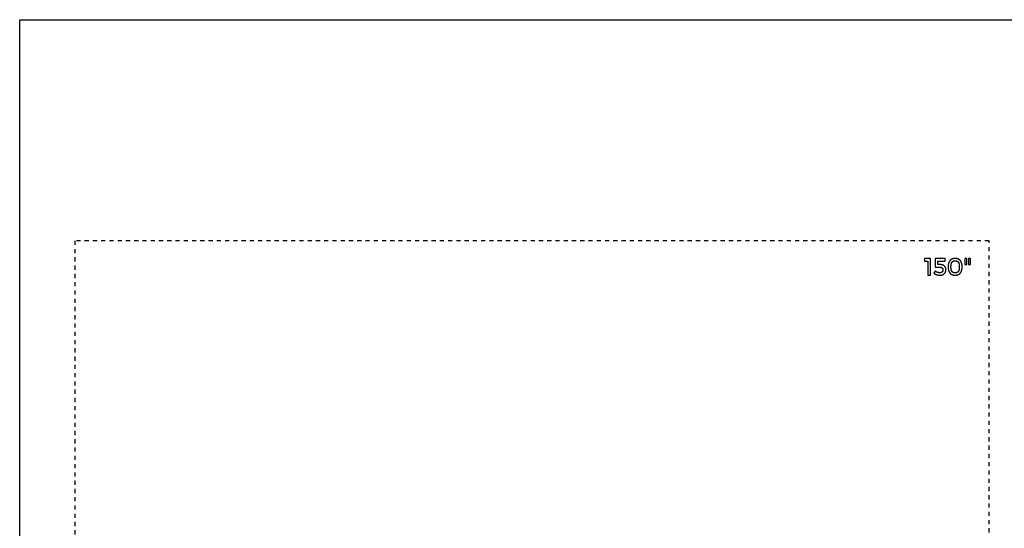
# Model space of a CAD drawing. Extents: x 11880 to 25577, y 6756 to 10446.
# Tile 26 of 87: x 15244 to 18820, y 8601 to 10446. Entities that reach past the tile are written whole.
import ezdxf

# ---------------------------------------------------------------- set-up
doc = ezdxf.new("R2010")
doc.units = 0
doc.header["$MEASUREMENT"] = 0
doc.linetypes.add('HIDDEN', pattern=[30, 15, -15])
doc.layers.add('HAIRLINE', color=178, linetype='CONTINUOUS')
doc.layers.add('HIDDEN', color=178, linetype='HIDDEN')

msp = doc.modelspace()

# ---------------------------------------------------------------- linework, layer by layer
at = {"layer": 'HAIRLINE'}
msp.add_lwpolyline([(15244.2, 6755.7), (15244.2, 10445.7), (20763.4, 10445.7)], dxfattribs=at)
for points in [[(18552.6, 9519.2), (18552.6, 9579.2), (18530.7, 9579.2), (18530.7, 9570.2), (18542.5, 9570.2), (18542.5, 9519.2)], [(18606.1, 9570.2), (18606.1, 9579.2), (18569.5, 9579.2), (18569.5, 9547.5), (18569.9, 9547.6), (18570.3, 9547.6), (18570.8, 9547.6), (18571.2, 9547.7), (18572.2, 9547.8), (18573.2, 9547.8), (18574.3, 9547.9), (18575.4, 9548), (18576.5, 9548), (18577.6, 9548.1), (18578.7, 9548.1), (18579.8, 9548.2), (18580.9, 9548.2), (18581.9, 9548.2), (18582.9, 9548.3), (18583.8, 9548.3), (18584.6, 9548.3), (18585.3, 9548.3), (18585.7, 9548.3), (18586, 9548.3), (18586.4, 9548.3), (18586.7, 9548.3), (18587.1, 9548.2), (18587.4, 9548.2), (18587.7, 9548.2), (18588.1, 9548.1), (18588.4, 9548.1), (18588.7, 9548), (18589, 9548), (18589.3, 9547.9), (18589.6, 9547.8), (18589.9, 9547.8), (18590.2, 9547.7), (18590.5, 9547.6), (18590.8, 9547.5), (18591.1, 9547.4), (18591.3, 9547.3), (18591.6, 9547.2), (18591.9, 9547.1), (18592.1, 9547), (18592.4, 9546.9), (18592.6, 9546.8), (18592.9, 9546.7), (18593.1, 9546.5), (18593.3, 9546.4), (18593.6, 9546.3), (18593.8, 9546.1), (18594, 9546), (18594.2, 9545.8), (18594.4, 9545.7), (18594.6, 9545.5), (18594.8, 9545.3), (18595, 9545.2), (18595.2, 9545), (18595.4, 9544.8), (18595.5, 9544.6), (18595.7, 9544.4), (18595.8, 9544.2), (18596, 9544), (18596.1, 9543.8), (18596.3, 9543.6), (18596.4, 9543.4), (18596.5, 9543.2), (18596.7, 9543), (18596.8, 9542.8), (18596.9, 9542.6), (18597, 9542.3), (18597.1, 9542.1), (18597.2, 9541.9), (18597.3, 9541.6), (18597.3, 9541.4), (18597.4, 9541.1), (18597.5, 9540.9), (18597.5, 9540.6), (18597.6, 9540.4), (18597.6, 9540.1), (18597.7, 9539.8), (18597.7, 9539.6), (18597.7, 9539.3), (18597.7, 9539), (18597.7, 9538.7), (18597.7, 9538.4), (18597.7, 9538.1), (18597.7, 9537.8), (18597.7, 9537.5), (18597.7, 9537.2), (18597.7, 9536.9), (18597.6, 9536.6), (18597.6, 9536.3), (18597.5, 9536), (18597.5, 9535.8), (18597.4, 9535.5), (18597.3, 9535.2), (18597.3, 9534.9), (18597.2, 9534.7), (18597.1, 9534.4), (18597, 9534.2), (18596.9, 9533.9), (18596.8, 9533.7), (18596.7, 9533.4), (18596.5, 9533.2), (18596.4, 9532.9), (18596.3, 9532.7), (18596.1, 9532.5), (18596, 9532.3), (18595.8, 9532.1), (18595.7, 9531.8), (18595.5, 9531.6), (18595.3, 9531.4), (18595.2, 9531.2), (18595, 9531), (18594.8, 9530.9), (18594.6, 9530.7), (18594.4, 9530.5), (18594.2, 9530.3), (18594, 9530.2), (18593.8, 9530), (18593.6, 9529.8), (18593.3, 9529.7), (18593.1, 9529.6), (18592.9, 9529.4), (18592.6, 9529.3), (18592.4, 9529.1), (18592.1, 9529), (18591.9, 9528.9), (18591.6, 9528.8), (18591.3, 9528.7), (18591, 9528.6), (18590.8, 9528.5), (18590.5, 9528.4), (18590.2, 9528.3), (18589.9, 9528.2), (18589.6, 9528.1), (18589.3, 9528.1), (18589, 9528), (18588.7, 9527.9), (18588.3, 9527.9), (18588, 9527.8), (18587.7, 9527.8), (18587.3, 9527.7), (18587, 9527.7), (18586.7, 9527.7), (18586.3, 9527.7), (18586, 9527.7), (18585.6, 9527.6), (18585.2, 9527.6), (18585, 9527.6), (18584.7, 9527.7), (18584.5, 9527.7), (18584.2, 9527.7), (18584, 9527.7), (18583.7, 9527.7), (18583.4, 9527.7), (18583.2, 9527.8), (18582.9, 9527.8), (18582.7, 9527.8), (18582.4, 9527.8), (18582.1, 9527.9), (18581.9, 9527.9), (18581.6, 9528), (18581.4, 9528), (18581.1, 9528.1), (18580.8, 9528.1), (18580.6, 9528.2), (18580.3, 9528.2), (18580, 9528.3), (18579.8, 9528.4), (18579.5, 9528.4), (18579.3, 9528.5), (18579, 9528.6), (18578.7, 9528.7), (18578.5, 9528.7), (18578.2, 9528.8), (18577.9, 9528.9), (18577.7, 9529), (18577.4, 9529.1), (18577.2, 9529.2), (18576.9, 9529.3), (18576.6, 9529.4), (18576.4, 9529.5), (18576.1, 9529.6), (18575.9, 9529.7), (18575.6, 9529.8), (18575.4, 9530), (18575.1, 9530.1), (18574.8, 9530.2), (18574.6, 9530.3), (18574.3, 9530.5), (18574.1, 9530.6), (18573.8, 9530.7), (18573.6, 9530.9), (18573.3, 9531), (18573.1, 9531.2), (18572.8, 9531.3), (18572.6, 9531.4), (18572.3, 9531.6), (18572.1, 9531.7), (18571.8, 9531.9), (18571.6, 9532.1), (18571.4, 9532.2), (18571.1, 9532.4), (18570.9, 9532.6), (18570.6, 9532.7), (18570.4, 9532.9), (18570.2, 9533.1), (18569.9, 9533.3), (18569.7, 9533.4), (18569.5, 9533.6), (18569.3, 9533.8), (18569, 9534), (18565, 9525.8), (18565.3, 9525.6), (18565.6, 9525.4), (18565.8, 9525.2), (18566.1, 9525), (18566.4, 9524.8), (18566.7, 9524.6), (18567, 9524.5), (18567.3, 9524.3), (18567.6, 9524.1), (18567.9, 9523.9), (18568.2, 9523.8), (18568.6, 9523.6), (18568.9, 9523.4), (18569.2, 9523.3), (18569.5, 9523.1), (18569.8, 9523), (18570.2, 9522.8), (18570.5, 9522.6), (18570.8, 9522.5), (18571.1, 9522.3), (18571.5, 9522.2), (18571.8, 9522.1), (18572.1, 9521.9), (18572.5, 9521.8), (18572.8, 9521.6), (18573.2, 9521.5), (18573.5, 9521.4), (18573.8, 9521.3), (18574.2, 9521.1), (18574.5, 9521), (18574.9, 9520.9), (18575.2, 9520.8), (18575.6, 9520.7), (18575.9, 9520.6), (18576.3, 9520.5), (18576.6, 9520.4), (18577, 9520.3), (18577.3, 9520.2), (18577.7, 9520.1), (18578, 9520), (18578.4, 9519.9), (18578.7, 9519.8), (18579.1, 9519.7), (18579.4, 9519.7), (18579.8, 9519.6), (18580.1, 9519.5), (18580.5, 9519.5), (18580.8, 9519.4), (18581.2, 9519.3), (18581.5, 9519.3), (18581.9, 9519.2), (18582.2, 9519.2), (18582.6, 9519.1), (18582.9, 9519.1), (18583.3, 9519.1), (18583.6, 9519), (18584, 9519), (18584.3, 9519), (18584.7, 9519), (18585, 9518.9), (18585.3, 9518.9), (18585.7, 9518.9), (18586, 9518.9), (18586.3, 9518.9), (18586.7, 9518.9), (18587, 9518.9), (18587.3, 9518.9), (18587.6, 9518.9), (18587.9, 9518.9), (18588.2, 9519), (18588.5, 9519), (18588.8, 9519), (18589.1, 9519), (18589.4, 9519), (18589.7, 9519.1), (18590, 9519.1), (18590.3, 9519.1), (18590.6, 9519.2), (18590.9, 9519.2), (18591.2, 9519.3), (18591.4, 9519.3), (18591.7, 9519.4), (18592, 9519.4), (18592.3, 9519.5), (18592.6, 9519.5), (18592.8, 9519.6), (18593.1, 9519.7), (18593.4, 9519.7), (18593.7, 9519.8), (18593.9, 9519.9), (18594.2, 9519.9), (18594.5, 9520), (18594.7, 9520.1), (18595, 9520.2), (18595.2, 9520.2), (18595.5, 9520.3), (18595.7, 9520.4), (18596, 9520.5), (18596.2, 9520.6), (18596.5, 9520.7), (18596.7, 9520.8), (18597, 9520.9), (18597.2, 9521), (18597.5, 9521.1), (18597.7, 9521.2), (18597.9, 9521.3), (18598.2, 9521.5), (18598.4, 9521.6), (18598.6, 9521.7), (18598.8, 9521.8), (18599.1, 9521.9), (18599.3, 9522.1), (18599.5, 9522.2), (18599.7, 9522.3), (18599.9, 9522.5), (18600.1, 9522.6), (18600.3, 9522.7), (18600.6, 9522.9), (18600.8, 9523), (18601, 9523.2), (18601.2, 9523.3), (18601.4, 9523.5), (18601.6, 9523.6), (18601.7, 9523.8), (18601.9, 9523.9), (18602.1, 9524.1), (18602.3, 9524.2), (18602.5, 9524.4), (18602.7, 9524.6), (18602.8, 9524.7), (18603, 9524.9), (18603.2, 9525.1), (18603.4, 9525.3), (18603.5, 9525.4), (18603.7, 9525.6), (18603.9, 9525.8), (18604, 9526), (18604.2, 9526.2), (18604.3, 9526.4), (18604.5, 9526.5), (18604.6, 9526.7), (18604.8, 9526.9), (18604.9, 9527.1), (18605.1, 9527.3), (18605.2, 9527.5), (18605.3, 9527.7), (18605.5, 9527.9), (18605.6, 9528.1), (18605.7, 9528.3), (18605.9, 9528.6), (18606, 9528.8), (18606.1, 9529), (18606.2, 9529.2), (18606.3, 9529.4), (18606.4, 9529.6), (18606.6, 9529.9), (18606.7, 9530.1), (18606.8, 9530.3), (18606.9, 9530.5), (18607, 9530.8), (18607.1, 9531), (18607.2, 9531.2), (18607.2, 9531.5), (18607.3, 9531.7), (18607.4, 9531.9), (18607.5, 9532.2), (18607.6, 9532.4), (18607.6, 9532.7), (18607.7, 9532.9), (18607.8, 9533.2), (18607.9, 9533.4), (18607.9, 9533.7), (18608, 9533.9), (18608, 9534.2), (18608.1, 9534.4), (18608.1, 9534.7), (18608.2, 9534.9), (18608.2, 9535.2), (18608.3, 9535.5), (18608.3, 9535.7), (18608.4, 9536), (18608.4, 9536.3), (18608.4, 9536.5), (18608.4, 9536.8), (18608.5, 9537.1), (18608.5, 9537.4), (18608.5, 9537.6), (18608.5, 9537.9), (18608.5, 9538.2), (18608.5, 9538.5), (18608.5, 9538.8), (18608.5, 9539), (18608.5, 9539.3), (18608.5, 9539.5), (18608.5, 9539.8), (18608.5, 9540), (18608.5, 9540.3), (18608.5, 9540.5), (18608.5, 9540.7), (18608.4, 9541), (18608.4, 9541.2), (18608.4, 9541.5), (18608.4, 9541.7), (18608.3, 9541.9), (18608.3, 9542.2), (18608.2, 9542.4), (18608.2, 9542.6), (18608.2, 9542.9), (18608.1, 9543.1), (18608.1, 9543.3), (18608, 9543.5), (18607.9, 9543.8), (18607.9, 9544), (18607.8, 9544.2), (18607.8, 9544.4), (18607.7, 9544.6), (18607.6, 9544.9), (18607.5, 9545.1), (18607.5, 9545.3), (18607.4, 9545.5), (18607.3, 9545.7), (18607.2, 9545.9), (18607.1, 9546.1), (18607, 9546.3), (18606.9, 9546.5), (18606.8, 9546.8), (18606.7, 9547), (18606.6, 9547.2), (18606.5, 9547.4), (18606.4, 9547.6), (18606.3, 9547.8), (18606.2, 9547.9), (18606.1, 9548.1), (18606, 9548.3), (18605.8, 9548.5), (18605.7, 9548.7), (18605.6, 9548.9), (18605.5, 9549.1), (18605.3, 9549.3), (18605.2, 9549.5), (18605.1, 9549.6), (18604.9, 9549.8), (18604.8, 9550), (18604.6, 9550.2), (18604.5, 9550.3), (18604.3, 9550.5), (18604.2, 9550.7), (18604, 9550.8), (18603.9, 9551), (18603.7, 9551.2), (18603.6, 9551.3), (18603.4, 9551.5), (18603.2, 9551.7), (18603.1, 9551.8), (18602.9, 9552), (18602.7, 9552.1), (18602.5, 9552.3), (18602.4, 9552.4), (18602.2, 9552.6), (18602, 9552.7), (18601.8, 9552.9), (18601.6, 9553), (18601.4, 9553.1), (18601.2, 9553.3), (18601, 9553.4), (18600.8, 9553.5), (18600.7, 9553.7), (18600.4, 9553.8), (18600.2, 9553.9), (18600, 9554.1), (18599.8, 9554.2), (18599.6, 9554.3), (18599.4, 9554.4), (18599.2, 9554.5), (18599, 9554.7), (18598.8, 9554.8), (18598.5, 9554.9), (18598.3, 9555), (18598.1, 9555.1), (18597.9, 9555.2), (18597.6, 9555.3), (18597.4, 9555.4), (18597.2, 9555.5), (18596.9, 9555.6), (18596.7, 9555.7), (18596.4, 9555.8), (18596.2, 9555.8), (18596, 9555.9), (18595.7, 9556), (18595.5, 9556.1), (18595.2, 9556.2), (18595, 9556.2), (18594.7, 9556.3), (18594.4, 9556.4), (18594.2, 9556.5), (18593.9, 9556.5), (18593.7, 9556.6), (18593.4, 9556.6), (18593.1, 9556.7), (18592.9, 9556.8), (18592.6, 9556.8), (18592.3, 9556.9), (18592.1, 9556.9), (18591.8, 9556.9), (18591.5, 9557), (18591.2, 9557), (18590.9, 9557.1), (18590.7, 9557.1), (18590.4, 9557.1), (18590.1, 9557.2), (18589.8, 9557.2), (18589.5, 9557.2), (18589.2, 9557.2), (18588.9, 9557.3), (18588.6, 9557.3), (18588.3, 9557.3), (18588, 9557.3), (18587.7, 9557.3), (18587.4, 9557.3), (18587.1, 9557.3), (18578.9, 9557.2), (18578.9, 9570.2)], [(18641.9, 9579.5), (18641.5, 9579.5), (18641.1, 9579.5), (18640.7, 9579.5), (18640.4, 9579.5), (18640, 9579.5), (18639.6, 9579.4), (18639.3, 9579.4), (18638.9, 9579.4), (18638.5, 9579.3), (18638.2, 9579.3), (18637.8, 9579.3), (18637.5, 9579.2), (18637.1, 9579.2), (18636.8, 9579.1), (18636.4, 9579.1), (18636.1, 9579), (18635.7, 9578.9), (18635.4, 9578.9), (18635.1, 9578.8), (18634.7, 9578.7), (18634.4, 9578.6), (18634.1, 9578.6), (18633.7, 9578.5), (18633.4, 9578.4), (18633.1, 9578.3), (18632.8, 9578.2), (18632.5, 9578.1), (18632.2, 9578), (18631.9, 9577.9), (18631.6, 9577.7), (18631.3, 9577.6), (18631, 9577.5), (18630.7, 9577.4), (18630.4, 9577.3), (18630.1, 9577.1), (18629.8, 9577), (18629.5, 9576.8), (18629.2, 9576.7), (18628.9, 9576.6), (18628.7, 9576.4), (18628.4, 9576.2), (18628.1, 9576.1), (18627.9, 9575.9), (18627.6, 9575.8), (18627.3, 9575.6), (18627.1, 9575.4), (18626.8, 9575.2), (18626.6, 9575.1), (18626.3, 9574.9), (18626.1, 9574.7), (18625.8, 9574.5), (18625.6, 9574.3), (18625.4, 9574.1), (18625.1, 9573.9), (18624.9, 9573.7), (18624.7, 9573.5), (18624.4, 9573.3), (18624.2, 9573), (18624, 9572.8), (18623.8, 9572.6), (18623.6, 9572.4), (18623.4, 9572.1), (18623.1, 9571.9), (18622.9, 9571.7), (18622.7, 9571.4), (18622.5, 9571.2), (18622.3, 9570.9), (18622.2, 9570.7), (18622, 9570.4), (18621.8, 9570.2), (18621.6, 9569.9), (18621.4, 9569.6), (18621.2, 9569.4), (18621.1, 9569.1), (18620.9, 9568.8), (18620.7, 9568.5), (18620.6, 9568.2), (18620.4, 9568), (18620.2, 9567.7), (18620.1, 9567.4), (18619.9, 9567.1), (18619.8, 9566.8), (18619.6, 9566.5), (18619.5, 9566.2), (18619.4, 9565.8), (18619.2, 9565.5), (18619.1, 9565.2), (18619, 9564.9), (18618.8, 9564.6), (18618.7, 9564.2), (18618.6, 9563.9), (18618.5, 9563.6), (18618.3, 9563.2), (18618.2, 9562.9), (18618.1, 9562.5), (18618, 9562.2), (18617.9, 9561.8), (18617.8, 9561.5), (18617.7, 9561.1), (18617.6, 9560.7), (18617.5, 9560.4), (18617.5, 9560), (18617.4, 9559.6), (18617.3, 9559.3), (18617.2, 9558.9), (18617.1, 9558.5), (18617.1, 9558.1), (18617, 9557.7), (18616.9, 9557.3), (18616.9, 9556.9), (18616.8, 9556.5), (18616.8, 9556.1), (18616.7, 9555.7), (18616.7, 9555.3), (18616.6, 9554.9), (18616.6, 9554.5), (18616.5, 9554.1), (18616.5, 9553.6), (18616.5, 9553.2), (18616.4, 9552.8), (18616.4, 9552.4), (18616.4, 9551.9), (18616.4, 9551.5), (18616.4, 9551), (18616.4, 9550.6), (18616.3, 9550.1), (18616.3, 9549.7), (18616.3, 9549.2), (18616.3, 9548.8), (18616.3, 9548.3), (18616.4, 9547.9), (18616.4, 9547.4), (18616.4, 9547), (18616.4, 9546.6), (18616.4, 9546.1), (18616.4, 9545.7), (18616.5, 9545.3), (18616.5, 9544.8), (18616.5, 9544.4), (18616.6, 9544), (18616.6, 9543.6), (18616.7, 9543.2), (18616.7, 9542.8), (18616.8, 9542.4), (18616.8, 9542), (18616.9, 9541.6), (18616.9, 9541.2), (18617, 9540.8), (18617.1, 9540.4), (18617.1, 9540), (18617.2, 9539.6), (18617.3, 9539.2), (18617.4, 9538.8), (18617.5, 9538.5), (18617.5, 9538.1), (18617.6, 9537.7), (18617.7, 9537.4), (18617.8, 9537), (18617.9, 9536.7), (18618, 9536.3), (18618.1, 9536), (18618.2, 9535.6), (18618.3, 9535.3), (18618.5, 9534.9), (18618.6, 9534.6), (18618.7, 9534.3), (18618.8, 9533.9), (18619, 9533.6), (18619.1, 9533.3), (18619.2, 9533), (18619.4, 9532.6), (18619.5, 9532.3), (18619.6, 9532), (18619.8, 9531.7), (18619.9, 9531.4), (18620.1, 9531.1), (18620.2, 9530.8), (18620.4, 9530.5), (18620.6, 9530.2), (18620.7, 9530), (18620.9, 9529.7), (18621.1, 9529.4), (18621.2, 9529.1), (18621.4, 9528.9), (18621.6, 9528.6), (18621.8, 9528.3), (18622, 9528.1), (18622.2, 9527.8), (18622.3, 9527.6), (18622.5, 9527.3), (18622.7, 9527.1), (18622.9, 9526.8), (18623.1, 9526.6), (18623.4, 9526.3), (18623.6, 9526.1), (18623.8, 9525.9), (18624, 9525.7), (18624.2, 9525.4), (18624.4, 9525.2), (18624.7, 9525), (18624.9, 9524.8), (18625.1, 9524.6), (18625.4, 9524.4), (18625.6, 9524.2), (18625.8, 9524), (18626.1, 9523.8), (18626.3, 9523.6), (18626.6, 9523.4), (18626.8, 9523.2), (18627.1, 9523.1), (18627.3, 9522.9), (18627.6, 9522.7), (18627.9, 9522.6), (18628.1, 9522.4), (18628.4, 9522.2), (18628.7, 9522.1), (18628.9, 9521.9), (18629.2, 9521.8), (18629.5, 9521.6), (18629.8, 9521.5), (18630.1, 9521.4), (18630.4, 9521.2), (18630.7, 9521.1), (18631, 9521), (18631.3, 9520.9), (18631.6, 9520.7), (18631.9, 9520.6), (18632.2, 9520.5), (18632.5, 9520.4), (18632.8, 9520.3), (18633.1, 9520.2), (18633.4, 9520.1), (18633.7, 9520), (18634.1, 9519.9), (18634.4, 9519.8), (18634.7, 9519.8), (18635.1, 9519.7), (18635.4, 9519.6), (18635.7, 9519.6), (18636.1, 9519.5), (18636.4, 9519.4), (18636.8, 9519.4), (18637.1, 9519.3), (18637.5, 9519.3), (18637.8, 9519.2), (18638.2, 9519.2), (18638.5, 9519.1), (18638.9, 9519.1), (18639.3, 9519.1), (18639.6, 9519.1), (18640, 9519), (18640.4, 9519), (18640.7, 9519), (18641.1, 9519), (18641.5, 9519), (18641.9, 9519), (18642.3, 9519), (18642.6, 9519), (18643, 9519), (18643.4, 9519), (18643.8, 9519), (18644.1, 9519.1), (18644.5, 9519.1), (18644.9, 9519.1), (18645.2, 9519.1), (18645.6, 9519.2), (18645.9, 9519.2), (18646.3, 9519.3), (18646.6, 9519.3), (18647, 9519.4), (18647.3, 9519.4), (18647.7, 9519.5), (18648, 9519.6), (18648.4, 9519.6), (18648.7, 9519.7), (18649, 9519.8), (18649.3, 9519.8), (18649.7, 9519.9), (18650, 9520), (18650.3, 9520.1), (18650.6, 9520.2), (18650.9, 9520.3), (18651.3, 9520.4), (18651.6, 9520.5), (18651.9, 9520.6), (18652.2, 9520.7), (18652.5, 9520.9), (18652.8, 9521), (18653.1, 9521.1), (18653.4, 9521.2), (18653.6, 9521.4), (18653.9, 9521.5), (18654.2, 9521.6), (18654.5, 9521.8), (18654.8, 9521.9), (18655, 9522.1), (18655.3, 9522.2), (18655.6, 9522.4), (18655.9, 9522.6), (18656.1, 9522.7), (18656.4, 9522.9), (18656.6, 9523.1), (18656.9, 9523.2), (18657.1, 9523.4), (18657.4, 9523.6), (18657.6, 9523.8), (18657.9, 9524), (18658.1, 9524.2), (18658.3, 9524.4), (18658.6, 9524.6), (18658.8, 9524.8), (18659, 9525), (18659.3, 9525.2), (18659.5, 9525.4), (18659.7, 9525.7), (18659.9, 9525.9), (18660.1, 9526.1), (18660.3, 9526.3), (18660.6, 9526.6), (18660.8, 9526.8), (18661, 9527.1), (18661.2, 9527.3), (18661.3, 9527.6), (18661.5, 9527.8), (18661.7, 9528.1), (18661.9, 9528.3), (18662.1, 9528.6), (18662.3, 9528.9), (18662.5, 9529.1), (18662.6, 9529.4), (18662.8, 9529.7), (18663, 9530), (18663.1, 9530.2), (18663.3, 9530.5), (18663.4, 9530.8), (18663.6, 9531.1), (18663.8, 9531.4), (18663.9, 9531.7), (18664.1, 9532), (18664.2, 9532.3), (18664.3, 9532.6), (18664.5, 9533), (18664.6, 9533.3), (18664.7, 9533.6), (18664.9, 9533.9), (18665, 9534.3), (18665.1, 9534.6), (18665.2, 9534.9), (18665.3, 9535.3), (18665.5, 9535.6), (18665.6, 9536), (18665.7, 9536.3), (18665.8, 9536.7), (18665.9, 9537), (18666, 9537.4), (18666.1, 9537.7), (18666.1, 9538.1), (18666.2, 9538.5), (18666.3, 9538.8), (18666.4, 9539.2), (18666.5, 9539.6), (18666.5, 9540), (18666.6, 9540.4), (18666.7, 9540.8), (18666.7, 9541.2), (18666.8, 9541.6), (18666.9, 9542), (18666.9, 9542.4), (18667, 9542.8), (18667, 9543.2), (18667.1, 9543.6), (18667.1, 9544), (18667.1, 9544.4), (18667.2, 9544.8), (18667.2, 9545.3), (18667.2, 9545.7), (18667.3, 9546.1), (18667.3, 9546.6), (18667.3, 9547), (18667.3, 9547.4), (18667.3, 9547.9), (18667.3, 9548.3), (18667.3, 9548.8), (18667.3, 9549.2), (18667.3, 9549.7), (18667.3, 9550.1), (18667.3, 9550.6), (18667.3, 9551), (18667.3, 9551.5), (18667.3, 9551.9), (18667.3, 9552.4), (18667.2, 9552.8), (18667.2, 9553.2), (18667.2, 9553.6), (18667.1, 9554.1), (18667.1, 9554.5), (18667.1, 9554.9), (18667, 9555.3), (18667, 9555.7), (18666.9, 9556.1), (18666.9, 9556.5), (18666.8, 9556.9), (18666.7, 9557.3), (18666.7, 9557.7), (18666.6, 9558.1), (18666.5, 9558.5), (18666.5, 9558.9), (18666.4, 9559.3), (18666.3, 9559.6), (18666.2, 9560), (18666.1, 9560.4), (18666.1, 9560.7), (18666, 9561.1), (18665.9, 9561.5), (18665.8, 9561.8), (18665.7, 9562.2), (18665.6, 9562.5), (18665.5, 9562.9), (18665.3, 9563.2), (18665.2, 9563.6), (18665.1, 9563.9), (18665, 9564.2), (18664.9, 9564.6), (18664.7, 9564.9), (18664.6, 9565.2), (18664.5, 9565.5), (18664.3, 9565.8), (18664.2, 9566.2), (18664.1, 9566.5), (18663.9, 9566.8), (18663.8, 9567.1), (18663.6, 9567.4), (18663.4, 9567.7), (18663.3, 9568), (18663.1, 9568.2), (18663, 9568.5), (18662.8, 9568.8), (18662.6, 9569.1), (18662.5, 9569.4), (18662.3, 9569.6), (18662.1, 9569.9), (18661.9, 9570.2), (18661.7, 9570.4), (18661.5, 9570.7), (18661.3, 9570.9), (18661.2, 9571.2), (18661, 9571.4), (18660.8, 9571.7), (18660.6, 9571.9), (18660.3, 9572.1), (18660.1, 9572.4), (18659.9, 9572.6), (18659.7, 9572.8), (18659.5, 9573), (18659.3, 9573.3), (18659, 9573.5), (18658.8, 9573.7), (18658.6, 9573.9), (18658.3, 9574.1), (18658.1, 9574.3), (18657.9, 9574.5), (18657.6, 9574.7), (18657.4, 9574.9), (18657.1, 9575.1), (18656.9, 9575.2), (18656.6, 9575.4), (18656.4, 9575.6), (18656.1, 9575.8), (18655.9, 9575.9), (18655.6, 9576.1), (18655.3, 9576.2), (18655, 9576.4), (18654.8, 9576.6), (18654.5, 9576.7), (18654.2, 9576.8), (18653.9, 9577), (18653.6, 9577.1), (18653.4, 9577.3), (18653.1, 9577.4), (18652.8, 9577.5), (18652.5, 9577.6), (18652.2, 9577.7), (18651.9, 9577.9), (18651.6, 9578), (18651.3, 9578.1), (18650.9, 9578.2), (18650.6, 9578.3), (18650.3, 9578.4), (18650, 9578.5), (18649.7, 9578.6), (18649.3, 9578.6), (18649, 9578.7), (18648.7, 9578.8), (18648.4, 9578.9), (18648, 9578.9), (18647.7, 9579), (18647.3, 9579.1), (18647, 9579.1), (18646.6, 9579.2), (18646.3, 9579.2), (18645.9, 9579.3), (18645.6, 9579.3), (18645.2, 9579.3), (18644.9, 9579.4), (18644.5, 9579.4), (18644.1, 9579.4), (18643.8, 9579.5), (18643.4, 9579.5), (18643, 9579.5), (18642.6, 9579.5), (18642.3, 9579.5)], [(18641.9, 9571.5), (18642.1, 9571.5), (18642.4, 9571.5), (18642.6, 9571.5), (18642.8, 9571.5), (18643, 9571.5), (18643.3, 9571.5), (18643.5, 9571.5), (18643.7, 9571.4), (18643.9, 9571.4), (18644.1, 9571.4), (18644.4, 9571.4), (18644.6, 9571.3), (18644.8, 9571.3), (18645, 9571.3), (18645.2, 9571.2), (18645.4, 9571.2), (18645.6, 9571.2), (18645.8, 9571.1), (18646, 9571.1), (18646.2, 9571), (18646.4, 9571), (18646.6, 9570.9), (18646.8, 9570.8), (18647, 9570.8), (18647.2, 9570.7), (18647.4, 9570.6), (18647.6, 9570.6), (18647.8, 9570.5), (18647.9, 9570.4), (18648.1, 9570.4), (18648.3, 9570.3), (18648.5, 9570.2), (18648.6, 9570.1), (18648.8, 9570), (18649, 9569.9), (18649.2, 9569.8), (18649.3, 9569.7), (18649.5, 9569.6), (18649.7, 9569.5), (18649.8, 9569.4), (18650, 9569.3), (18650.1, 9569.2), (18650.3, 9569.1), (18650.5, 9569), (18650.6, 9568.9), (18650.8, 9568.8), (18650.9, 9568.6), (18651.1, 9568.5), (18651.2, 9568.4), (18651.4, 9568.2), (18651.5, 9568.1), (18651.6, 9568), (18651.8, 9567.8), (18651.9, 9567.7), (18652.1, 9567.5), (18652.2, 9567.4), (18652.3, 9567.2), (18652.4, 9567.1), (18652.6, 9566.9), (18652.7, 9566.8), (18652.8, 9566.6), (18652.9, 9566.4), (18653.1, 9566.3), (18653.2, 9566.1), (18653.3, 9565.9), (18653.4, 9565.8), (18653.5, 9565.6), (18653.6, 9565.4), (18653.8, 9565.2), (18653.9, 9565), (18654, 9564.8), (18654.1, 9564.6), (18654.2, 9564.4), (18654.3, 9564.2), (18654.4, 9564), (18654.5, 9563.8), (18654.6, 9563.6), (18654.7, 9563.4), (18654.8, 9563.2), (18654.8, 9563), (18654.9, 9562.8), (18655, 9562.6), (18655.1, 9562.3), (18655.2, 9562.1), (18655.3, 9561.9), (18655.3, 9561.6), (18655.4, 9561.4), (18655.5, 9561.2), (18655.6, 9560.9), (18655.6, 9560.7), (18655.7, 9560.4), (18655.8, 9560.2), (18655.8, 9559.9), (18655.9, 9559.7), (18656, 9559.4), (18656, 9559.2), (18656.1, 9558.9), (18656.1, 9558.6), (18656.2, 9558.4), (18656.2, 9558.1), (18656.3, 9557.8), (18656.3, 9557.5), (18656.4, 9557.3), (18656.4, 9557), (18656.5, 9556.7), (18656.5, 9556.4), (18656.6, 9556.1), (18656.6, 9555.8), (18656.6, 9555.5), (18656.7, 9555.2), (18656.7, 9554.9), (18656.7, 9554.6), (18656.8, 9554.3), (18656.8, 9554), (18656.8, 9553.6), (18656.8, 9553.3), (18656.9, 9553), (18656.9, 9552.7), (18656.9, 9552), (18656.9, 9551.3), (18657, 9550.6), (18657, 9550), (18657, 9549.2), (18657, 9548.5), (18657, 9547.8), (18656.9, 9547.2), (18656.9, 9546.5), (18656.9, 9545.8), (18656.9, 9545.5), (18656.8, 9545.2), (18656.8, 9544.9), (18656.8, 9544.6), (18656.8, 9544.2), (18656.7, 9543.9), (18656.7, 9543.6), (18656.7, 9543.3), (18656.6, 9543), (18656.6, 9542.7), (18656.6, 9542.4), (18656.5, 9542.1), (18656.5, 9541.8), (18656.4, 9541.6), (18656.4, 9541.3), (18656.3, 9541), (18656.3, 9540.7), (18656.2, 9540.4), (18656.2, 9540.2), (18656.1, 9539.9), (18656.1, 9539.6), (18656, 9539.4), (18656, 9539.1), (18655.9, 9538.8), (18655.8, 9538.6), (18655.8, 9538.3), (18655.7, 9538.1), (18655.6, 9537.8), (18655.6, 9537.6), (18655.5, 9537.4), (18655.4, 9537.1), (18655.3, 9536.9), (18655.3, 9536.6), (18655.2, 9536.4), (18655.1, 9536.2), (18655, 9536), (18654.9, 9535.7), (18654.8, 9535.5), (18654.8, 9535.3), (18654.7, 9535.1), (18654.6, 9534.9), (18654.5, 9534.7), (18654.4, 9534.5), (18654.3, 9534.3), (18654.2, 9534.1), (18654.1, 9533.9), (18654, 9533.7), (18653.9, 9533.5), (18653.8, 9533.3), (18653.6, 9533.1), (18653.5, 9532.9), (18653.4, 9532.8), (18653.3, 9532.6), (18653.2, 9532.4), (18653.1, 9532.2), (18652.9, 9532.1), (18652.8, 9531.9), (18652.7, 9531.7), (18652.6, 9531.6), (18652.4, 9531.4), (18652.3, 9531.3), (18652.2, 9531.1), (18652.1, 9531), (18651.9, 9530.8), (18651.8, 9530.7), (18651.6, 9530.5), (18651.5, 9530.4), (18651.4, 9530.3), (18651.2, 9530.1), (18651.1, 9530), (18650.9, 9529.9), (18650.8, 9529.8), (18650.6, 9529.6), (18650.5, 9529.5), (18650.3, 9529.4), (18650.1, 9529.3), (18650, 9529.2), (18649.8, 9529.1), (18649.7, 9529), (18649.5, 9528.9), (18649.3, 9528.8), (18649.2, 9528.7), (18649, 9528.6), (18648.8, 9528.5), (18648.6, 9528.4), (18648.5, 9528.3), (18648.3, 9528.2), (18648.1, 9528.1), (18647.9, 9528.1), (18647.8, 9528), (18647.6, 9527.9), (18647.4, 9527.8), (18647.2, 9527.8), (18647, 9527.7), (18646.8, 9527.7), (18646.6, 9527.6), (18646.4, 9527.5), (18646.2, 9527.5), (18646, 9527.4), (18645.8, 9527.4), (18645.6, 9527.3), (18645.4, 9527.3), (18645.2, 9527.3), (18645, 9527.2), (18644.8, 9527.2), (18644.6, 9527.1), (18644.4, 9527.1), (18644.1, 9527.1), (18643.9, 9527.1), (18643.7, 9527), (18643.5, 9527), (18643.3, 9527), (18643, 9527), (18642.8, 9527), (18642.6, 9527), (18642.4, 9527), (18642.1, 9527), (18641.9, 9527), (18641.6, 9527), (18641.4, 9527), (18641.2, 9527), (18641, 9527), (18640.7, 9527), (18640.5, 9527), (18640.3, 9527), (18640, 9527), (18639.8, 9527.1), (18639.6, 9527.1), (18639.4, 9527.1), (18639.2, 9527.1), (18639, 9527.2), (18638.7, 9527.2), (18638.5, 9527.3), (18638.3, 9527.3), (18638.1, 9527.3), (18637.9, 9527.4), (18637.7, 9527.4), (18637.5, 9527.5), (18637.3, 9527.5), (18637.1, 9527.6), (18636.9, 9527.7), (18636.7, 9527.7), (18636.5, 9527.8), (18636.3, 9527.8), (18636.2, 9527.9), (18636, 9528), (18635.8, 9528.1), (18635.6, 9528.1), (18635.4, 9528.2), (18635.2, 9528.3), (18635.1, 9528.4), (18634.9, 9528.5), (18634.7, 9528.6), (18634.6, 9528.7), (18634.4, 9528.8), (18634.2, 9528.9), (18634, 9529), (18633.9, 9529.1), (18633.7, 9529.2), (18633.6, 9529.3), (18633.4, 9529.4), (18633.2, 9529.5), (18633.1, 9529.6), (18632.9, 9529.8), (18632.8, 9529.9), (18632.6, 9530), (18632.5, 9530.1), (18632.3, 9530.3), (18632.2, 9530.4), (18632.1, 9530.5), (18631.9, 9530.7), (18631.8, 9530.8), (18631.6, 9531), (18631.5, 9531.1), (18631.4, 9531.3), (18631.3, 9531.4), (18631.1, 9531.6), (18631, 9531.7), (18630.9, 9531.9), (18630.7, 9532.1), (18630.6, 9532.2), (18630.5, 9532.4), (18630.4, 9532.6), (18630.3, 9532.8), (18630.2, 9532.9), (18630, 9533.1), (18629.9, 9533.3), (18629.8, 9533.5), (18629.7, 9533.7), (18629.6, 9533.9), (18629.5, 9534.1), (18629.4, 9534.3), (18629.3, 9534.5), (18629.2, 9534.7), (18629.1, 9534.9), (18629, 9535.1), (18628.9, 9535.3), (18628.8, 9535.5), (18628.8, 9535.7), (18628.7, 9536), (18628.6, 9536.2), (18628.5, 9536.4), (18628.4, 9536.6), (18628.3, 9536.9), (18628.3, 9537.1), (18628.2, 9537.4), (18628.1, 9537.6), (18628.1, 9537.8), (18628, 9538.1), (18627.9, 9538.3), (18627.8, 9538.6), (18627.8, 9538.8), (18627.7, 9539.1), (18627.7, 9539.4), (18627.6, 9539.6), (18627.5, 9539.9), (18627.5, 9540.2), (18627.4, 9540.4), (18627.4, 9540.7), (18627.3, 9541), (18627.3, 9541.3), (18627.2, 9541.6), (18627.2, 9541.8), (18627.2, 9542.1), (18627.1, 9542.4), (18627.1, 9542.7), (18627, 9543), (18627, 9543.3), (18627, 9543.6), (18627, 9543.9), (18626.9, 9544.2), (18626.9, 9544.6), (18626.9, 9544.9), (18626.8, 9545.2), (18626.8, 9545.5), (18626.8, 9545.8), (18626.8, 9546.5), (18626.7, 9547.2), (18626.7, 9547.8), (18626.7, 9548.5), (18626.7, 9549.2), (18626.7, 9550), (18626.7, 9550.6), (18626.7, 9551.3), (18626.8, 9552), (18626.8, 9552.7), (18626.8, 9553), (18626.8, 9553.3), (18626.9, 9553.6), (18626.9, 9554), (18626.9, 9554.3), (18627, 9554.6), (18627, 9554.9), (18627, 9555.2), (18627, 9555.5), (18627.1, 9555.8), (18627.1, 9556.1), (18627.2, 9556.4), (18627.2, 9556.7), (18627.2, 9557), (18627.3, 9557.3), (18627.3, 9557.5), (18627.4, 9557.8), (18627.4, 9558.1), (18627.5, 9558.4), (18627.5, 9558.6), (18627.6, 9558.9), (18627.7, 9559.2), (18627.7, 9559.4), (18627.8, 9559.7), (18627.8, 9559.9), (18627.9, 9560.2), (18628, 9560.4), (18628.1, 9560.7), (18628.1, 9560.9), (18628.2, 9561.2), (18628.3, 9561.4), (18628.3, 9561.6), (18628.4, 9561.9), (18628.5, 9562.1), (18628.6, 9562.3), (18628.7, 9562.6), (18628.8, 9562.8), (18628.8, 9563), (18628.9, 9563.2), (18629, 9563.4), (18629.1, 9563.6), (18629.2, 9563.8), (18629.3, 9564), (18629.4, 9564.2), (18629.5, 9564.4), (18629.6, 9564.6), (18629.7, 9564.8), (18629.8, 9565), (18629.9, 9565.2), (18630, 9565.4), (18630.2, 9565.6), (18630.3, 9565.8), (18630.4, 9565.9), (18630.5, 9566.1), (18630.6, 9566.3), (18630.7, 9566.4), (18630.9, 9566.6), (18631, 9566.8), (18631.1, 9566.9), (18631.3, 9567.1), (18631.4, 9567.2), (18631.5, 9567.4), (18631.6, 9567.5), (18631.8, 9567.7), (18631.9, 9567.8), (18632.1, 9568), (18632.2, 9568.1), (18632.3, 9568.2), (18632.5, 9568.4), (18632.6, 9568.5), (18632.8, 9568.6), (18632.9, 9568.8), (18633.1, 9568.9), (18633.2, 9569), (18633.4, 9569.1), (18633.6, 9569.2), (18633.7, 9569.3), (18633.9, 9569.4), (18634, 9569.5), (18634.2, 9569.6), (18634.4, 9569.7), (18634.6, 9569.8), (18634.7, 9569.9), (18634.9, 9570), (18635.1, 9570.1), (18635.2, 9570.2), (18635.4, 9570.3), (18635.6, 9570.4), (18635.8, 9570.4), (18636, 9570.5), (18636.2, 9570.6), (18636.3, 9570.6), (18636.5, 9570.7), (18636.7, 9570.8), (18636.9, 9570.8), (18637.1, 9570.9), (18637.3, 9571), (18637.5, 9571), (18637.7, 9571.1), (18637.9, 9571.1), (18638.1, 9571.2), (18638.3, 9571.2), (18638.5, 9571.2), (18638.7, 9571.3), (18639, 9571.3), (18639.2, 9571.3), (18639.4, 9571.4), (18639.6, 9571.4), (18639.8, 9571.4), (18640, 9571.4), (18640.3, 9571.5), (18640.5, 9571.5), (18640.7, 9571.5), (18641, 9571.5), (18641.2, 9571.5), (18641.4, 9571.5), (18641.6, 9571.5)], [(18684.1, 9558.2), (18684.1, 9579.2), (18676.6, 9579.2), (18676.6, 9558.2)], [(18697.3, 9558.2), (18697.3, 9579.2), (18689.8, 9579.2), (18689.8, 9558.2)]]:
    msp.add_lwpolyline(points, close=True, dxfattribs=at)
at = {"layer": 'HIDDEN'}
msp.add_lwpolyline([(15444.2, 7775.7), (18765.2, 7775.7), (18765.2, 9643.7), (15444.2, 9643.7)], close=True, dxfattribs=at)

doc.saveas('drawing.dxf')
